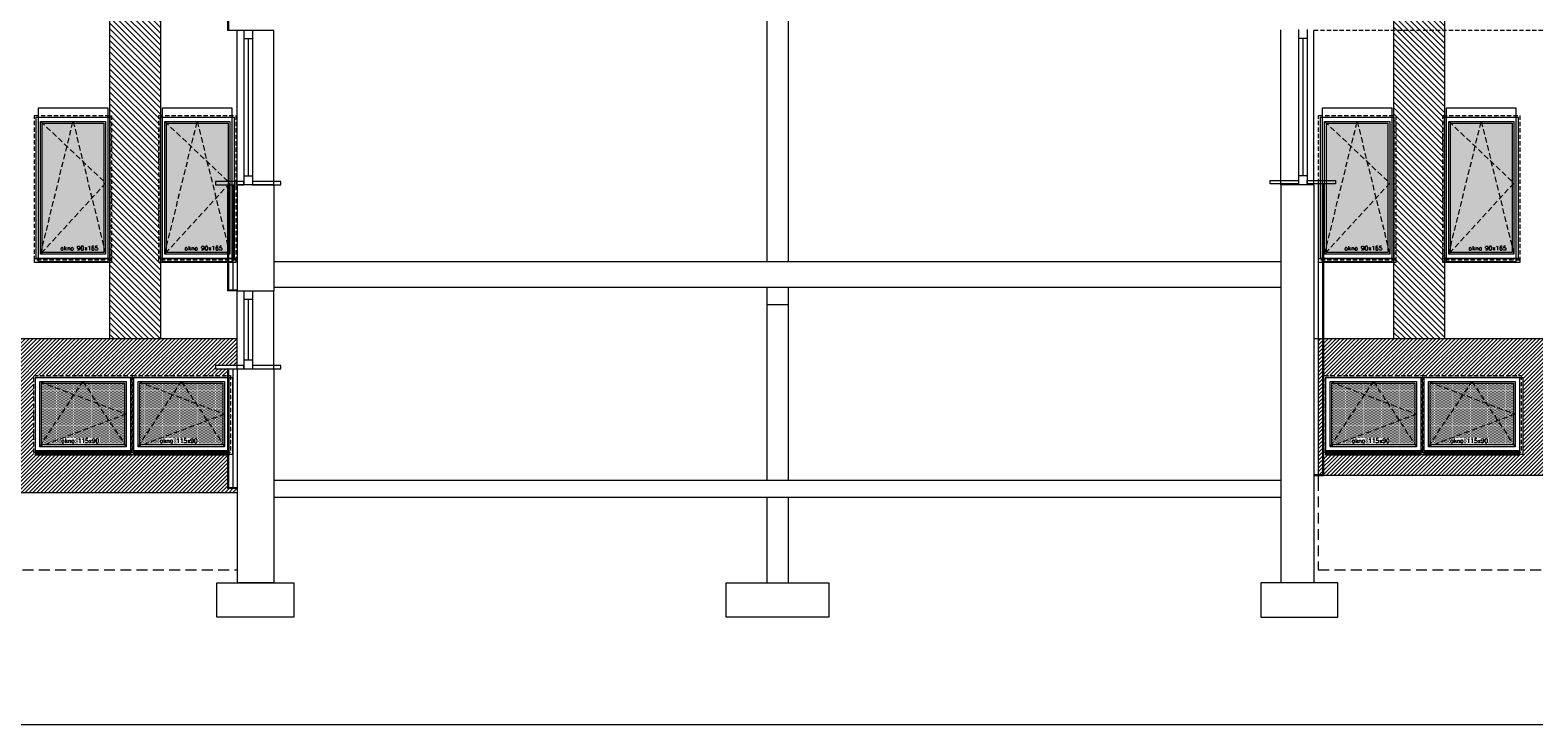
# Model space of a CAD drawing. Header units: millimetres. Extents: x -82287 to 177822, y -399756 to 0.
# Tile 20 of 228: x 56563 to 58319, y -241777 to -240966. Entities that reach past the tile are written whole.
import ezdxf
from ezdxf.enums import TextEntityAlignment as Align

# ---------------------------------------------------------------- set-up
doc = ezdxf.new("R2010")
doc.units = ezdxf.units.MM
doc.header["$MEASUREMENT"] = 0
for name, pattern in [('SUŁOSZOWA - PB 21 03$0$CACHE', [9.525, 6.35, -3.175]), ('SUŁOSZOWA - PB 21 03$0$CARKOVANA', [7.5, 5, -2.5]), ('SUŁOSZOWA - PB 21 03$0$HIDDEN', [9.525, 6.35, -3.175])]:
    doc.linetypes.add(name, pattern=pattern)
doc.layers.add('FL_XREF', color=252, linetype='Continuous')
for name, color, linetype, lineweight in [('SUŁOSZOWA - PB 21 03$0$! opisy okien elewacja', 251, 'Continuous', 0), ('SUŁOSZOWA - PB 21 03$0$!! 0_ Istn-okna', 251, 'Continuous', 0), ('SUŁOSZOWA - PB 21 03$0$!! 0_ Istn-sciany', 251, 'Continuous', 0), ('SUŁOSZOWA - PB 21 03$0$!! 0_ WIDOK ELEWACJA', 251, 'Continuous', 0), ('SUŁOSZOWA - PB 21 03$0$!! 0_Istn-cienka', 251, 'Continuous', 0), ('SUŁOSZOWA - PB 21 03$0$!! 0_Opis_pom', 251, 'Continuous', 0), ('SUŁOSZOWA - PB 21 03$0$!! 1_ tynk zewn  - nowy', 251, 'Continuous', 0), ('SUŁOSZOWA - PB 21 03$0$!! 1_ELEWACJA KOLOR', 251, 'Continuous', 0), ('SUŁOSZOWA - PB 21 03$0$!! 1_Hatch dach', 251, 'Continuous', 0), ('SUŁOSZOWA - PB 21 03$0$!! 1_OPIS POM NOWE', 251, 'Continuous', 0), ('SUŁOSZOWA - PB 21 03$0$!! 1_Wyburzenia', 251, 'SUŁOSZOWA - PB 21 03$0$CARKOVANA', 0), ('SUŁOSZOWA - PB 21 03$0$!! 2_ remont Ocieplenie', 251, 'SUŁOSZOWA - PB 21 03$0$ZIGZAG', 0), ('SUŁOSZOWA - PB 21 03$0$!! 2_ELEWACJA COKÓŁ', 251, 'Continuous', 0), ('SUŁOSZOWA - PB 21 03$0$!! 2_NOWE OKNA WIDOk - remont', 251, 'Continuous', 0), ('SUŁOSZOWA - PB 21 03$0$!! 2_TYNK OBRYS', 251, 'Continuous', 0)]:
    doc.layers.add(name, color=color, linetype=linetype, lineweight=lineweight)
doc.styles.add('SUŁOSZOWA - PB 21 03$0$ARIAL', font='tahoma.ttf')
doc.styles.add('SUŁOSZOWA - PB 21 03$0$TXT', font='simplex.shx')
doc.linetypes.add('SUŁOSZOWA - PB 21 03$0$ZIGZAG', pattern='A,0.00254,-5.08,[131,ltypeshp.shx,S=5.08,R=0,X=-5.08,Y=0],-10.16,[131,ltypeshp.shx,S=5.08,R=180,X=5.08,Y=0],-5.08', length=20.32254)
pattern_1 = [(45, (-4038.4983, -39195.6034), (-2.24506403, 2.24506403), [])]
pattern_2 = [(315, (0, 0), (3.367596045, 3.367596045), [])]

# ---------------------------------------------------------------- blocks, each defined once
blk = doc.blocks.new('SUŁOSZOWA - PB 21 03$0$okno 90x180')
at = {"layer": 'SUŁOSZOWA - PB 21 03$0$!! 1_Hatch dach', "true_color": 0x575757}
h = blk.add_hatch(dxfattribs=at)
h.set_pattern_fill('DOTS', color=251)
h.set_pattern_definition([(0, (-9632.3096, -11392.1331), (0.79375, 1.5875), [0, -1.5875])])
h.paths.add_polyline_path([(9, -20), (81, -20), (81, -171), (9, -171)])
at = {"layer": 'SUŁOSZOWA - PB 21 03$0$!! 0_ Istn-okna', "linetype": 'SUŁOSZOWA - PB 21 03$0$CARKOVANA', "lineweight": 5}
blk.add_lwpolyline([(0, -11), (90, -11), (90, -180), (0, -180)], close=True, dxfattribs=at)
at = {"layer": 'SUŁOSZOWA - PB 21 03$0$!! 0_ Istn-okna'}
for points in [[(2, -13), (88, -13), (88, -178), (2, -178)], [(7, -18), (83, -18), (83, -173), (7, -173)], [(9, -20), (81, -20), (81, -171), (9, -171)], [(0, -178), (90, -178), (90, -183), (0, -183)]]:
    blk.add_lwpolyline(points, close=True, dxfattribs=at)
at = {"layer": 'SUŁOSZOWA - PB 21 03$0$!! 1_Hatch dach', "color": 251, "linetype": 'SUŁOSZOWA - PB 21 03$0$CACHE', "true_color": 0x575757}
for points in [[(7, -173), (45, -18), (83, -173)], [(7, -18), (83, -90), (7, -173)]]:
    blk.add_lwpolyline(points, dxfattribs=at)
at = {"insert": (30.1, -163.6), "char_height": 5, "attachment_point": 1, "style": 'SUŁOSZOWA - PB 21 03$0$TXT'}
blk.add_mtext_dynamic_manual_height_columns('okno 90x165', width=52.63, gutter_width=75, heights=[0], dxfattribs=at)
blk = doc.blocks.new('SUŁOSZOWA - PB 21 03$0$okno 115x115')
at = {"layer": 'SUŁOSZOWA - PB 21 03$0$!! 1_Hatch dach', "true_color": 0x575757}
h = blk.add_hatch(dxfattribs=at)
h.set_pattern_fill('DOTS', color=251, angle=360)
h.set_pattern_definition([(360, (-21873.4686, 1906.5186), (0.79375, 1.5875), [0, -1.5875])])
h.paths.add_polyline_path([(-12257.2, 13266.7), (-12160.2, 13266.7), (-12160.2, 13194.7), (-12257.2, 13194.7)])
h = blk.add_hatch(dxfattribs=at)
h.set_pattern_fill('ANSI31', color=251, scale=0.2, angle=360)
h.set_pattern_definition([(45, (0, 0), (-0.449012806, 0.449012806), [])])
h.paths.add_polyline_path([(-12264.2, 13187.7), (-12153.2, 13187.7), (-12153.2, 13182.7), (-12264.2, 13182.7)])
at = {"layer": 'SUŁOSZOWA - PB 21 03$0$!! 0_ Istn-okna', "linetype": 'SUŁOSZOWA - PB 21 03$0$CARKOVANA', "lineweight": 5}
blk.add_lwpolyline([(-12266.2, 13275.7), (-12151.2, 13275.7), (-12151.2, 13185.7), (-12266.2, 13185.7)], close=True, dxfattribs=at)
at = {"layer": 'SUŁOSZOWA - PB 21 03$0$!! 0_ Istn-okna'}
for points in [[(-12264.2, 13273.7), (-12153.2, 13273.7), (-12153.2, 13187.7), (-12264.2, 13187.7)], [(-12259.2, 13268.7), (-12158.2, 13268.7), (-12158.2, 13192.7), (-12259.2, 13192.7)], [(-12257.2, 13266.7), (-12160.2, 13266.7), (-12160.2, 13194.7), (-12257.2, 13194.7)], [(-12264.2, 13187.7), (-12153.2, 13187.7), (-12153.2, 13182.7), (-12264.2, 13182.7)]]:
    blk.add_lwpolyline(points, close=True, dxfattribs=at)
at = {"layer": 'SUŁOSZOWA - PB 21 03$0$!! 1_Hatch dach', "color": 251, "linetype": 'SUŁOSZOWA - PB 21 03$0$CACHE', "true_color": 0x575757}
for points in [[(-12259.2, 13192.7), (-12208.7, 13268.7), (-12158.2, 13192.7)], [(-12259.2, 13268.7), (-12158.2, 13230.7), (-12259.2, 13192.7)]]:
    blk.add_lwpolyline(points, dxfattribs=at)
at = {"insert": (-12234.1, 13202.1), "char_height": 5, "attachment_point": 1, "style": 'SUŁOSZOWA - PB 21 03$0$TXT'}
blk.add_mtext_dynamic_manual_height_columns('okno 115x90', width=52.63, gutter_width=75, heights=[0], dxfattribs=at)
blk = doc.blocks.new('SUŁOSZOWA - PB 21 03')
at = {"layer": 'SUŁOSZOWA - PB 21 03$0$!! 1_ELEWACJA KOLOR'}
h = blk.add_hatch(dxfattribs=at)
h.set_pattern_fill('ANSI31', color=129, scale=1.5, angle=-90)
h.set_pattern_definition(pattern_2)
h.paths.add_polyline_path([(56593.56903, -240749.35053), (56652.56903, -240749.35053), (56652.56903, -241379.35053), (56593.56903, -241379.35053)])
h = blk.add_hatch(dxfattribs=at)
h.set_pattern_fill('ANSI31', color=129, scale=1.5, angle=-90)
h.set_pattern_definition(pattern_2)
h.paths.add_polyline_path([(58093.56903, -240749.35053), (58152.56903, -240749.35053), (58152.56903, -241379.35053), (58093.56903, -241379.35053)])
at = {"layer": 'SUŁOSZOWA - PB 21 03$0$!! 2_ELEWACJA COKÓŁ'}
h = blk.add_hatch(dxfattribs=at)
h.set_pattern_fill('ANSI31', color=250)
h.set_pattern_definition(pattern_1)
h.paths.add_polyline_path([(56742.06903, -241379.35053), (54963.06903, -241379.35053), (54963.06903, -241559.35053), (56742.06903, -241559.35053), (56742.06903, -241554.35053), (56731.06903, -241554.35053), (56731.06903, -241514.35053), (56504.57562, -241514.35053), (56504.57562, -241422.35053), (56619.57562, -241422.35053), (56731.06903, -241422.35053), (56731.06903, -241414.35053), (56716.92188, -241414.35053), (56716.92188, -241410.43531), (56742.06903, -241410.43531)])
h.paths.add_polyline_path([(55719.57562, -241422.35053), (55836.57562, -241422.35053), (55836.57562, -241514.35053), (55604.57562, -241514.35053), (55604.57562, -241422.35053)], flags=16)
h.paths.add_polyline_path([(55717.57562, -241424.35053), (55717.57562, -241510.35053), (55606.57562, -241510.35053), (55606.57562, -241424.35053)], flags=0)
h.paths.add_polyline_path([(55712.57562, -241429.35053), (55712.57562, -241505.35053), (55611.57562, -241505.35053), (55611.57562, -241429.35053)], flags=0)
h.paths.add_polyline_path([(55662.07562, -241429.35053), (55663.40457, -241431.35053), (55710.57562, -241431.35053), (55710.57562, -241466.59806), (55712.57562, -241467.35053), (55710.57562, -241468.10301), (55710.57562, -241502.34063), (55711.24668, -241503.35053), (55616.89141, -241503.35053), (55611.57562, -241505.35053), (55613.57562, -241502.34063), (55613.57562, -241430.10301), (55616.89141, -241431.35053), (55660.74668, -241431.35053)], flags=0)
h.paths.add_polyline_path([(55721.57562, -241424.35053), (55832.57562, -241424.35053), (55832.57562, -241510.35053), (55721.57562, -241510.35053)], flags=0)
h.paths.add_polyline_path([(55726.57562, -241429.35053), (55827.57562, -241429.35053), (55827.57562, -241505.35053), (55726.57562, -241505.35053)], flags=0)
h.paths.add_polyline_path([(55731.89141, -241431.35053), (55775.74668, -241431.35053), (55777.07562, -241429.35053), (55778.40457, -241431.35053), (55825.57562, -241431.35053), (55825.57562, -241466.59806), (55827.57562, -241467.35053), (55825.57562, -241468.10301), (55825.57562, -241502.34063), (55826.24668, -241503.35053), (55731.89141, -241503.35053), (55726.57562, -241505.35053), (55728.57562, -241502.34063), (55728.57562, -241430.10301)], flags=0)
h.paths.add_polyline_path([(55536.57562, -241514.35053), (55304.57562, -241514.35053), (55304.57562, -241422.35053), (55419.57562, -241422.35053), (55536.57562, -241422.35053)], flags=16)
h.paths.add_polyline_path([(55532.57562, -241424.35053), (55532.57562, -241510.35053), (55421.57562, -241510.35053), (55421.57562, -241424.35053)], flags=0)
h.paths.add_polyline_path([(55527.57562, -241429.35053), (55527.57562, -241505.35053), (55426.57562, -241505.35053), (55426.57562, -241429.35053)], flags=0)
h.paths.add_polyline_path([(55525.57562, -241431.35053), (55525.57562, -241466.59806), (55527.57562, -241467.35053), (55525.57562, -241468.10301), (55525.57562, -241502.34063), (55526.24668, -241503.35053), (55431.89141, -241503.35053), (55426.57562, -241505.35053), (55428.57562, -241502.34063), (55428.57562, -241430.10301), (55431.89141, -241431.35053), (55475.74668, -241431.35053), (55477.07562, -241429.35053), (55478.40457, -241431.35053)], flags=0)
h.paths.add_polyline_path([(55417.57562, -241424.35053), (55417.57562, -241510.35053), (55306.57562, -241510.35053), (55306.57562, -241424.35053)], flags=0)
h.paths.add_polyline_path([(55412.57562, -241429.35053), (55412.57562, -241505.35053), (55311.57562, -241505.35053), (55311.57562, -241429.35053)], flags=0)
h.paths.add_polyline_path([(55904.57562, -241422.35053), (56019.57562, -241422.35053), (56136.57562, -241422.35053), (56136.57562, -241514.35053), (55904.57562, -241514.35053)], flags=16)
h.paths.add_polyline_path([(55410.57562, -241431.35053), (55410.57562, -241466.59806), (55412.57562, -241467.35053), (55410.57562, -241468.10301), (55410.57562, -241502.34063), (55411.24668, -241503.35053), (55316.89141, -241503.35053), (55311.57562, -241505.35053), (55313.57562, -241502.34063), (55313.57562, -241430.10301), (55316.89141, -241431.35053), (55360.74668, -241431.35053), (55362.07562, -241429.35053), (55363.40457, -241431.35053)], flags=0)
h.paths.add_polyline_path([(55906.57562, -241424.35053), (56017.57562, -241424.35053), (56017.57562, -241510.35053), (55906.57562, -241510.35053)], flags=0)
h.paths.add_polyline_path([(55911.57562, -241429.35053), (56012.57562, -241429.35053), (56012.57562, -241505.35053), (55911.57562, -241505.35053)], flags=0)
h.paths.add_polyline_path([(55913.57562, -241430.10301), (55916.89141, -241431.35053), (55960.74668, -241431.35053), (55962.07562, -241429.35053), (55963.40457, -241431.35053), (56010.57562, -241431.35053), (56010.57562, -241466.59806), (56012.57562, -241467.35053), (56010.57562, -241468.10301), (56010.57562, -241502.34063), (56011.24668, -241503.35053), (55916.89141, -241503.35053), (55911.57562, -241505.35053), (55913.57562, -241502.34063)], flags=0)
h.paths.add_polyline_path([(56021.57562, -241424.35053), (56132.57562, -241424.35053), (56132.57562, -241510.35053), (56021.57562, -241510.35053)], flags=0)
h.paths.add_polyline_path([(56026.57562, -241429.35053), (56127.57562, -241429.35053), (56127.57562, -241505.35053), (56026.57562, -241505.35053)], flags=0)
h.paths.add_polyline_path([(56028.57562, -241430.10301), (56031.89141, -241431.35053), (56075.74668, -241431.35053), (56077.07562, -241429.35053), (56078.40457, -241431.35053), (56125.57562, -241431.35053), (56125.57562, -241466.59806), (56127.57562, -241467.35053), (56125.57562, -241468.10301), (56125.57562, -241502.34063), (56126.24668, -241503.35053), (56031.89141, -241503.35053), (56026.57562, -241505.35053), (56028.57562, -241502.34063)], flags=0)
h.paths.add_polyline_path([(55236.57562, -241514.35053), (55004.57562, -241514.35053), (55004.57562, -241422.35053), (55119.57562, -241422.35053), (55236.57562, -241422.35053)], flags=16)
h.paths.add_polyline_path([(55232.57562, -241424.35053), (55232.57562, -241510.35053), (55121.57562, -241510.35053), (55121.57562, -241424.35053)], flags=0)
h.paths.add_polyline_path([(55227.57562, -241429.35053), (55227.57562, -241505.35053), (55126.57562, -241505.35053), (55126.57562, -241429.35053)], flags=0)
h.paths.add_polyline_path([(55225.57562, -241431.35053), (55225.57562, -241466.59806), (55227.57562, -241467.35053), (55225.57562, -241468.10301), (55225.57562, -241502.34063), (55226.24668, -241503.35053), (55131.89141, -241503.35053), (55126.57562, -241505.35053), (55128.57562, -241502.34063), (55128.57562, -241430.10301), (55131.89141, -241431.35053), (55175.74668, -241431.35053), (55177.07562, -241429.35053), (55178.40457, -241431.35053)], flags=0)
h.paths.add_polyline_path([(55117.57562, -241424.35053), (55117.57562, -241510.35053), (55006.57562, -241510.35053), (55006.57562, -241424.35053)], flags=0)
h.paths.add_polyline_path([(55112.57562, -241429.35053), (55112.57562, -241505.35053), (55011.57562, -241505.35053), (55011.57562, -241429.35053)], flags=0)
h.paths.add_polyline_path([(56204.57562, -241422.35053), (56319.57562, -241422.35053), (56436.57562, -241422.35053), (56436.57562, -241514.35053), (56204.57562, -241514.35053)], flags=16)
h.paths.add_polyline_path([(55110.57562, -241431.35053), (55110.57562, -241466.59806), (55112.57562, -241467.35053), (55110.57562, -241468.10301), (55110.57562, -241502.34063), (55111.24668, -241503.35053), (55016.89141, -241503.35053), (55011.57562, -241505.35053), (55013.57562, -241502.34063), (55013.57562, -241430.10301), (55016.89141, -241431.35053), (55060.74668, -241431.35053), (55062.07562, -241429.35053), (55063.40457, -241431.35053)], flags=0)
h.paths.add_polyline_path([(56206.57562, -241424.35053), (56317.57562, -241424.35053), (56317.57562, -241510.35053), (56206.57562, -241510.35053)], flags=0)
h.paths.add_polyline_path([(56211.57562, -241429.35053), (56312.57562, -241429.35053), (56312.57562, -241505.35053), (56211.57562, -241505.35053)], flags=0)
h.paths.add_polyline_path([(56213.57562, -241430.10301), (56216.89141, -241431.35053), (56260.74668, -241431.35053), (56262.07562, -241429.35053), (56263.40457, -241431.35053), (56310.57562, -241431.35053), (56310.57562, -241466.59806), (56312.57562, -241467.35053), (56310.57562, -241468.10301), (56310.57562, -241502.34063), (56311.24668, -241503.35053), (56216.89141, -241503.35053), (56211.57562, -241505.35053), (56213.57562, -241502.34063)], flags=0)
h.paths.add_polyline_path([(56321.57562, -241424.35053), (56432.57562, -241424.35053), (56432.57562, -241510.35053), (56321.57562, -241510.35053)], flags=0)
h.paths.add_polyline_path([(56326.57562, -241429.35053), (56427.57562, -241429.35053), (56427.57562, -241505.35053), (56326.57562, -241505.35053)], flags=0)
h.paths.add_polyline_path([(56328.57562, -241430.10301), (56331.89141, -241431.35053), (56375.74668, -241431.35053), (56377.07562, -241429.35053), (56378.40457, -241431.35053), (56425.57562, -241431.35053), (56425.57562, -241466.59806), (56427.57562, -241467.35053), (56425.57562, -241468.10301), (56425.57562, -241502.34063), (56426.24668, -241503.35053), (56331.89141, -241503.35053), (56326.57562, -241505.35053), (56328.57562, -241502.34063)], flags=0)
h.paths.add_polyline_path([(56350.40337, -241502.1909), (56399.57004, -241502.1909), (56399.57004, -241494.6909), (56350.40337, -241494.6909)], flags=8)
h.paths.add_polyline_path([(56235.40337, -241502.1909), (56284.57004, -241502.1909), (56284.57004, -241494.6909), (56235.40337, -241494.6909)], flags=8)
h.paths.add_polyline_path([(56050.40337, -241502.1909), (56099.57004, -241502.1909), (56099.57004, -241494.6909), (56050.40337, -241494.6909)], flags=8)
h.paths.add_polyline_path([(55935.40337, -241502.1909), (55984.57004, -241502.1909), (55984.57004, -241494.6909), (55935.40337, -241494.6909)], flags=8)
h.paths.add_polyline_path([(55750.40337, -241502.1909), (55799.57004, -241502.1909), (55799.57004, -241494.6909), (55750.40337, -241494.6909)], flags=8)
h.paths.add_polyline_path([(55635.40337, -241502.1909), (55684.57004, -241502.1909), (55684.57004, -241494.6909), (55635.40337, -241494.6909)], flags=8)
h.paths.add_polyline_path([(55450.40337, -241502.1909), (55499.57004, -241502.1909), (55499.57004, -241494.6909), (55450.40337, -241494.6909)], flags=8)
h.paths.add_polyline_path([(55335.40337, -241502.1909), (55384.57004, -241502.1909), (55384.57004, -241494.6909), (55335.40337, -241494.6909)], flags=8)
h.paths.add_polyline_path([(55150.40337, -241502.1909), (55199.57004, -241502.1909), (55199.57004, -241494.6909), (55150.40337, -241494.6909)], flags=8)
h.paths.add_polyline_path([(55035.40337, -241502.1909), (55084.57004, -241502.1909), (55084.57004, -241494.6909), (55035.40337, -241494.6909)], flags=8)
h = blk.add_hatch(dxfattribs=at)
h.set_pattern_fill('ANSI31', color=250)
h.set_pattern_definition(pattern_1)
h.paths.add_polyline_path([(59805.06903, -241379.35053), (58005.06903, -241379.35053), (58005.06903, -241538.93262), (59805.06903, -241538.93262)])
h.paths.add_polyline_path([(59212.06903, -241422.35053), (59327.06903, -241422.35053), (59444.06903, -241422.35053), (59444.06903, -241514.35053), (59212.06903, -241514.35053)], flags=16)
h.paths.add_polyline_path([(59214.06903, -241424.35053), (59325.06903, -241424.35053), (59325.06903, -241510.35053), (59214.06903, -241510.35053)], flags=0)
h.paths.add_polyline_path([(59219.06903, -241429.35053), (59320.06903, -241429.35053), (59320.06903, -241505.35053), (59219.06903, -241505.35053)], flags=0)
h.paths.add_polyline_path([(59224.38482, -241431.35053), (59268.24008, -241431.35053), (59269.56903, -241429.35053), (59270.89798, -241431.35053), (59318.06903, -241431.35053), (59318.06903, -241466.59806), (59320.06903, -241467.35053), (59318.06903, -241468.10301), (59318.06903, -241502.34063), (59318.74008, -241503.35053), (59224.38482, -241503.35053), (59219.06903, -241505.35053), (59221.06903, -241502.34063), (59221.06903, -241430.10301)], flags=0)
h.paths.add_polyline_path([(59144.06903, -241514.35053), (58912.06903, -241514.35053), (58912.06903, -241422.35053), (59027.06903, -241422.35053), (59144.06903, -241422.35053)], flags=16)
h.paths.add_polyline_path([(59140.06903, -241424.35053), (59140.06903, -241510.35053), (59029.06903, -241510.35053), (59029.06903, -241424.35053)], flags=0)
h.paths.add_polyline_path([(59135.06903, -241429.35053), (59135.06903, -241505.35053), (59034.06903, -241505.35053), (59034.06903, -241429.35053)], flags=0)
h.paths.add_polyline_path([(59133.06903, -241431.35053), (59133.06903, -241466.59806), (59135.06903, -241467.35053), (59133.06903, -241468.10301), (59133.06903, -241502.34063), (59133.74008, -241503.35053), (59039.38482, -241503.35053), (59034.06903, -241505.35053), (59036.06903, -241502.34063), (59036.06903, -241430.10301), (59039.38482, -241431.35053), (59083.24008, -241431.35053), (59084.56903, -241429.35053), (59085.89798, -241431.35053)], flags=0)
h.paths.add_polyline_path([(59329.06903, -241424.35053), (59440.06903, -241424.35053), (59440.06903, -241510.35053), (59329.06903, -241510.35053)], flags=0)
h.paths.add_polyline_path([(59334.06903, -241429.35053), (59435.06903, -241429.35053), (59435.06903, -241505.35053), (59334.06903, -241505.35053)], flags=0)
h.paths.add_polyline_path([(59339.38482, -241431.35053), (59383.24008, -241431.35053), (59384.56903, -241429.35053), (59385.89798, -241431.35053), (59433.06903, -241431.35053), (59433.06903, -241466.59806), (59435.06903, -241467.35053), (59433.06903, -241468.10301), (59433.06903, -241502.34063), (59433.74008, -241503.35053), (59339.38482, -241503.35053), (59334.06903, -241505.35053), (59336.06903, -241502.34063), (59336.06903, -241430.10301)], flags=0)
h.paths.add_polyline_path([(59025.06903, -241424.35053), (59025.06903, -241510.35053), (58914.06903, -241510.35053), (58914.06903, -241424.35053)], flags=0)
h.paths.add_polyline_path([(59020.06903, -241429.35053), (59020.06903, -241505.35053), (58919.06903, -241505.35053), (58919.06903, -241429.35053)], flags=0)
h.paths.add_polyline_path([(59018.06903, -241431.35053), (59018.06903, -241466.59806), (59020.06903, -241467.35053), (59018.06903, -241468.10301), (59018.06903, -241502.34063), (59018.74008, -241503.35053), (58924.38482, -241503.35053), (58919.06903, -241505.35053), (58921.06903, -241502.34063), (58921.06903, -241430.10301), (58924.38482, -241431.35053), (58968.24008, -241431.35053), (58969.56903, -241429.35053), (58970.89798, -241431.35053)], flags=0)
h.paths.add_polyline_path([(59512.06903, -241422.35053), (59627.06903, -241422.35053), (59744.06903, -241422.35053), (59744.06903, -241514.35053), (59512.06903, -241514.35053)], flags=16)
h.paths.add_polyline_path([(59514.06903, -241424.35053), (59625.06903, -241424.35053), (59625.06903, -241510.35053), (59514.06903, -241510.35053)], flags=0)
h.paths.add_polyline_path([(59519.06903, -241429.35053), (59620.06903, -241429.35053), (59620.06903, -241505.35053), (59519.06903, -241505.35053)], flags=0)
h.paths.add_polyline_path([(59521.06903, -241430.10301), (59524.38482, -241431.35053), (59568.24008, -241431.35053), (59569.56903, -241429.35053), (59570.89798, -241431.35053), (59618.06903, -241431.35053), (59618.06903, -241466.59806), (59620.06903, -241467.35053), (59618.06903, -241468.10301), (59618.06903, -241502.34063), (59618.74008, -241503.35053), (59524.38482, -241503.35053), (59519.06903, -241505.35053), (59521.06903, -241502.34063)], flags=0)
h.paths.add_polyline_path([(58844.06903, -241514.35053), (58612.06903, -241514.35053), (58612.06903, -241422.35053), (58727.06903, -241422.35053), (58844.06903, -241422.35053)], flags=16)
h.paths.add_polyline_path([(58840.06903, -241424.35053), (58840.06903, -241510.35053), (58729.06903, -241510.35053), (58729.06903, -241424.35053)], flags=0)
h.paths.add_polyline_path([(58835.06903, -241429.35053), (58835.06903, -241505.35053), (58734.06903, -241505.35053), (58734.06903, -241429.35053)], flags=0)
h.paths.add_polyline_path([(58833.06903, -241431.35053), (58833.06903, -241466.59806), (58835.06903, -241467.35053), (58833.06903, -241468.10301), (58833.06903, -241502.34063), (58833.74008, -241503.35053), (58739.38482, -241503.35053), (58734.06903, -241505.35053), (58736.06903, -241502.34063), (58736.06903, -241430.10301), (58739.38482, -241431.35053), (58783.24008, -241431.35053), (58784.56903, -241429.35053), (58785.89798, -241431.35053)], flags=0)
h.paths.add_polyline_path([(59629.06903, -241424.35053), (59740.06903, -241424.35053), (59740.06903, -241510.35053), (59629.06903, -241510.35053)], flags=0)
h.paths.add_polyline_path([(59634.06903, -241429.35053), (59735.06903, -241429.35053), (59735.06903, -241505.35053), (59634.06903, -241505.35053)], flags=0)
h.paths.add_polyline_path([(59636.06903, -241430.10301), (59639.38482, -241431.35053), (59683.24008, -241431.35053), (59684.56903, -241429.35053), (59685.89798, -241431.35053), (59733.06903, -241431.35053), (59733.06903, -241466.59806), (59735.06903, -241467.35053), (59733.06903, -241468.10301), (59733.06903, -241502.34063), (59733.74008, -241503.35053), (59639.38482, -241503.35053), (59634.06903, -241505.35053), (59636.06903, -241502.34063)], flags=0)
h.paths.add_polyline_path([(58725.06903, -241424.35053), (58725.06903, -241510.35053), (58614.06903, -241510.35053), (58614.06903, -241424.35053)], flags=0)
h.paths.add_polyline_path([(58720.06903, -241429.35053), (58720.06903, -241505.35053), (58619.06903, -241505.35053), (58619.06903, -241429.35053)], flags=0)
h.paths.add_polyline_path([(58718.06903, -241431.35053), (58718.06903, -241466.59806), (58720.06903, -241467.35053), (58718.06903, -241468.10301), (58718.06903, -241502.34063), (58718.74008, -241503.35053), (58624.38482, -241503.35053), (58619.06903, -241505.35053), (58621.06903, -241502.34063), (58621.06903, -241430.10301), (58624.38482, -241431.35053), (58668.24008, -241431.35053), (58669.56903, -241429.35053), (58670.89798, -241431.35053)], flags=0)
h.paths.add_polyline_path([(58544.06903, -241514.35053), (58312.06903, -241514.35053), (58312.06903, -241422.35053), (58427.06903, -241422.35053), (58544.06903, -241422.35053)], flags=16)
h.paths.add_polyline_path([(58540.06903, -241424.35053), (58540.06903, -241510.35053), (58429.06903, -241510.35053), (58429.06903, -241424.35053)], flags=0)
h.paths.add_polyline_path([(58535.06903, -241429.35053), (58535.06903, -241505.35053), (58434.06903, -241505.35053), (58434.06903, -241429.35053)], flags=0)
h.paths.add_polyline_path([(58533.06903, -241431.35053), (58533.06903, -241466.59806), (58535.06903, -241467.35053), (58533.06903, -241468.10301), (58533.06903, -241502.34063), (58533.74008, -241503.35053), (58439.38482, -241503.35053), (58434.06903, -241505.35053), (58436.06903, -241502.34063), (58436.06903, -241430.10301), (58439.38482, -241431.35053), (58483.24008, -241431.35053), (58484.56903, -241429.35053), (58485.89798, -241431.35053)], flags=0)
h.paths.add_polyline_path([(58425.06903, -241424.35053), (58425.06903, -241510.35053), (58314.06903, -241510.35053), (58314.06903, -241424.35053)], flags=0)
h.paths.add_polyline_path([(58420.06903, -241429.35053), (58420.06903, -241505.35053), (58319.06903, -241505.35053), (58319.06903, -241429.35053)], flags=0)
h.paths.add_polyline_path([(58420.06903, -241467.35053), (58418.06903, -241468.10301), (58418.06903, -241502.34063), (58418.74008, -241503.35053), (58324.38482, -241503.35053), (58319.06903, -241505.35053), (58321.06903, -241502.34063), (58321.06903, -241430.10301), (58324.38482, -241431.35053), (58368.24008, -241431.35053), (58369.56903, -241429.35053), (58370.89798, -241431.35053), (58418.06903, -241431.35053), (58418.06903, -241466.59806)], flags=0)
h.paths.add_polyline_path([(58244.06903, -241514.35053), (58012.06903, -241514.35053), (58012.06903, -241422.35053), (58127.06903, -241422.35053), (58244.06903, -241422.35053)], flags=16)
h.paths.add_polyline_path([(58240.06903, -241424.35053), (58240.06903, -241510.35053), (58129.06903, -241510.35053), (58129.06903, -241424.35053)], flags=0)
h.paths.add_polyline_path([(58235.06903, -241429.35053), (58235.06903, -241505.35053), (58134.06903, -241505.35053), (58134.06903, -241429.35053)], flags=0)
h.paths.add_polyline_path([(58235.06903, -241467.35053), (58233.06903, -241468.10301), (58233.06903, -241502.34063), (58233.74008, -241503.35053), (58139.38482, -241503.35053), (58134.06903, -241505.35053), (58136.06903, -241502.34063), (58136.06903, -241430.10301), (58139.38482, -241431.35053), (58183.24008, -241431.35053), (58184.56903, -241429.35053), (58185.89798, -241431.35053), (58233.06903, -241431.35053), (58233.06903, -241466.59806)], flags=0)
h.paths.add_polyline_path([(58125.06903, -241424.35053), (58125.06903, -241510.35053), (58014.06903, -241510.35053), (58014.06903, -241424.35053)], flags=0)
h.paths.add_polyline_path([(58120.06903, -241429.35053), (58120.06903, -241505.35053), (58019.06903, -241505.35053), (58019.06903, -241429.35053)], flags=0)
h.paths.add_polyline_path([(58120.06903, -241467.35053), (58118.06903, -241468.10301), (58118.06903, -241502.34063), (58118.74008, -241503.35053), (58024.38482, -241503.35053), (58019.06903, -241505.35053), (58021.06903, -241502.34063), (58021.06903, -241430.10301), (58024.38482, -241431.35053), (58068.24008, -241431.35053), (58069.56903, -241429.35053), (58070.89798, -241431.35053), (58118.06903, -241431.35053), (58118.06903, -241466.59806)], flags=0)
h.paths.add_polyline_path([(59657.89678, -241502.1909), (59707.06345, -241502.1909), (59707.06345, -241494.6909), (59657.89678, -241494.6909)], flags=8)
h.paths.add_polyline_path([(59542.89678, -241502.1909), (59592.06345, -241502.1909), (59592.06345, -241494.6909), (59542.89678, -241494.6909)], flags=8)
h.paths.add_polyline_path([(59357.89678, -241502.1909), (59407.06345, -241502.1909), (59407.06345, -241494.6909), (59357.89678, -241494.6909)], flags=8)
h.paths.add_polyline_path([(59242.89678, -241502.1909), (59292.06345, -241502.1909), (59292.06345, -241494.6909), (59242.89678, -241494.6909)], flags=8)
h.paths.add_polyline_path([(59057.89678, -241502.1909), (59107.06345, -241502.1909), (59107.06345, -241494.6909), (59057.89678, -241494.6909)], flags=8)
h.paths.add_polyline_path([(58942.89678, -241502.1909), (58992.06345, -241502.1909), (58992.06345, -241494.6909), (58942.89678, -241494.6909)], flags=8)
h.paths.add_polyline_path([(58757.89678, -241502.1909), (58807.06345, -241502.1909), (58807.06345, -241494.6909), (58757.89678, -241494.6909)], flags=8)
h.paths.add_polyline_path([(58642.89678, -241502.1909), (58692.06345, -241502.1909), (58692.06345, -241494.6909), (58642.89678, -241494.6909)], flags=8)
h.paths.add_polyline_path([(58457.89678, -241502.1909), (58507.06345, -241502.1909), (58507.06345, -241494.6909), (58457.89678, -241494.6909)], flags=8)
h.paths.add_polyline_path([(58342.89678, -241502.1909), (58392.06345, -241502.1909), (58392.06345, -241494.6909), (58342.89678, -241494.6909)], flags=8)
h.paths.add_polyline_path([(58157.89678, -241502.1909), (58207.06345, -241502.1909), (58207.06345, -241494.6909), (58157.89678, -241494.6909)], flags=8)
h.paths.add_polyline_path([(58042.89678, -241502.1909), (58092.06345, -241502.1909), (58092.06345, -241494.6909), (58042.89678, -241494.6909)], flags=8)
at = {"layer": 'SUŁOSZOWA - PB 21 03$0$! opisy okien elewacja'}
blk.add_lwpolyline([(53420.42771, -239752.90582), (60543.65378, -239752.90582), (60543.65378, -241830.32956), (53420.42771, -241830.32956)], close=True, dxfattribs=at)
at = {"layer": 'SUŁOSZOWA - PB 21 03$0$!! 0_ Istn-okna'}
for points in [[(56750.06903, -241018.97333), (56750.06903, -241199.35053)], [(56760.06903, -241018.97333), (56760.06903, -241199.35053)], [(57982.06903, -241017.97333), (57982.06903, -241198.35053)], [(57992.06903, -241017.97333), (57992.06903, -241198.35053)], [(56760.06903, -241028.97333), (56750.06903, -241028.97333)], [(56755.06903, -241028.97333), (56755.06903, -241189.35053)], [(57982.06903, -241027.97333), (57992.06903, -241027.97333)], [(57987.06903, -241027.97333), (57987.06903, -241188.35053)], [(56760.06903, -241189.35053), (56750.06903, -241189.35053)], [(57982.06903, -241188.35053), (57992.06903, -241188.35053)], [(56750.06903, -241323.35053), (56750.06903, -241414.35053)], [(56760.06903, -241323.35053), (56760.06903, -241414.35053)], [(56760.06903, -241333.35053), (56750.06903, -241333.35053)], [(56755.06903, -241333.35053), (56755.06903, -241404.35053)], [(56760.06903, -241404.35053), (56750.06903, -241404.35053)]]:
    blk.add_lwpolyline(points, dxfattribs=at)
for points in [[(56716.92188, -241199.35053), (56750.06903, -241199.35053), (56750.06903, -241195.43531), (56716.92188, -241195.43531)], [(56760.06903, -241199.35053), (56793.21618, -241199.35053), (56793.21618, -241195.43531), (56760.06903, -241195.43531)], [(57982.06903, -241198.35053), (57948.92188, -241198.35053), (57948.92188, -241194.43531), (57982.06903, -241194.43531)], [(58025.21618, -241198.35053), (57992.06903, -241198.35053), (57992.06903, -241194.43531), (58025.21618, -241194.43531)], [(56716.92188, -241414.35053), (56750.06903, -241414.35053), (56750.06903, -241410.43531), (56716.92188, -241410.43531)], [(56760.06903, -241414.35053), (56793.21618, -241414.35053), (56793.21618, -241410.43531), (56760.06903, -241410.43531)]]:
    blk.add_lwpolyline(points, close=True, dxfattribs=at)
at = {"layer": 'SUŁOSZOWA - PB 21 03$0$!! 0_ Istn-sciany'}
for points in [[(57361.06903, -240959.35053), (57361.06903, -241289.35053)], [(57386.06903, -240959.35053), (57386.06903, -241289.35053)], [(56785.06903, -241018.97333), (56742.06903, -241018.97333)], [(56742.06903, -241199.35053), (56742.06903, -241323.35053)], [(56785.06903, -241199.35053), (56742.06903, -241199.35053)], [(56785.06903, -241199.35053), (56742.06903, -241199.35053)], [(56785.06903, -241199.35053), (56785.06903, -241323.35053)], [(57961.56903, -241199.35053), (57961.56903, -241664.35053)], [(58000.06903, -241199.35053), (57961.56903, -241199.35053)], [(58000.06903, -241199.35053), (58000.06903, -241664.35053)], [(57961.56903, -241289.35053), (56786.06903, -241289.35053)], [(56742.06903, -241323.35053), (56785.06903, -241323.35053)], [(57961.56903, -241319.35053), (56786.06903, -241319.35053)], [(57361.06903, -241319.35053), (57361.06903, -241339.35053)], [(57386.06903, -241319.35053), (57386.06903, -241339.35053)], [(57361.06903, -241339.35053), (57386.06903, -241339.35053)], [(56742.06903, -241414.35053), (56785.06903, -241414.35053)], [(56742.06903, -241414.35053), (56742.06903, -241664.35053)], [(56742.06903, -241414.35053), (56785.06903, -241414.35053)], [(56785.06903, -241414.35053), (56785.06903, -241664.35053)], [(56785.06903, -241544.35053), (57961.56903, -241544.35053)], [(59954.93486, -241538.93262), (58000.06903, -241538.93262)], [(56742.06903, -241559.35053), (53667.06903, -241559.35053)], [(56785.06903, -241564.35053), (57961.56903, -241564.35053)], [(57361.06903, -241564.35053), (57361.06903, -241664.35053)], [(57386.06903, -241564.35053), (57386.06903, -241664.35053)], [(56785.06903, -241664.35053), (56742.06903, -241664.35053)], [(57361.06903, -241664.35053), (57386.06903, -241664.35053)]]:
    blk.add_lwpolyline(points, dxfattribs=at)
for points in [[(56718.56903, -241664.35053), (56808.56903, -241664.35053), (56808.56903, -241704.35053), (56718.56903, -241704.35053)], [(57313.56903, -241664.35053), (57433.56903, -241664.35053), (57433.56903, -241704.35053), (57313.56903, -241704.35053)], [(58028.06903, -241664.35053), (57938.06903, -241664.35053), (57938.06903, -241704.35053), (58028.06903, -241704.35053)]]:
    blk.add_lwpolyline(points, close=True, dxfattribs=at)
at = {"layer": 'SUŁOSZOWA - PB 21 03$0$!! 0_ WIDOK ELEWACJA'}
for points in [[(56742.06903, -241199.35053), (56742.06903, -241018.97333)], [(56785.06903, -241199.35053), (56785.06903, -241018.97333)], [(57961.56903, -241199.35053), (57961.56903, -241018.35053)], [(58000.06903, -241199.35053), (58000.06903, -241019.35053)], [(56742.06903, -241414.35053), (56742.06903, -241323.35053)], [(56785.06903, -241414.35053), (56785.06903, -241323.35053)], [(57361.06903, -241339.35053), (57361.06903, -241544.35053)], [(57386.06903, -241339.35053), (57386.06903, -241544.35053)], [(56742.06903, -241379.35053), (53667.06903, -241379.35053)], [(59810.06903, -241379.35053), (58000.06903, -241379.35053)], [(58005.06903, -241379.35053), (58005.06903, -241544.35053)]]:
    blk.add_lwpolyline(points, dxfattribs=at)
for points in [[(56510.06903, -241109.35053), (56591.06903, -241109.35053), (56591.06903, -241289.35053), (56510.06903, -241289.35053)], [(56655.06903, -241109.35053), (56736.06903, -241109.35053), (56736.06903, -241289.35053), (56655.06903, -241289.35053)], [(58010.06903, -241109.35053), (58091.06903, -241109.35053), (58091.06903, -241289.35053), (58010.06903, -241289.35053)], [(58155.06903, -241109.35053), (58236.06903, -241109.35053), (58236.06903, -241289.35053), (58155.06903, -241289.35053)], [(56736.57562, -241424.35053), (56736.57562, -241514.35053), (56506.57562, -241514.35053), (56506.57562, -241424.35053)], [(58244.06903, -241424.35053), (58244.06903, -241514.35053), (58014.06903, -241514.35053), (58014.06903, -241424.35053)]]:
    blk.add_lwpolyline(points, close=True, dxfattribs=at)
at = {"layer": 'SUŁOSZOWA - PB 21 03$0$!! 0_Istn-cienka', "linetype": 'SUŁOSZOWA - PB 21 03$0$HIDDEN', "ltscale": 2}
for points in [[(58005.06903, -241544.35053), (58005.06903, -241649.35053)], [(56742.06903, -241554.35053), (56742.06903, -241649.35053)], [(53672.06903, -241649.35053), (56742.06903, -241649.35053)], [(58005.06903, -241649.35053), (59805.06903, -241649.35053)]]:
    blk.add_lwpolyline(points, dxfattribs=at)
at = {"layer": 'SUŁOSZOWA - PB 21 03$0$!! 1_ tynk zewn  - nowy'}
for points in [[(56731.06903, -240943.69843), (56731.06903, -241019.35053)], [(56732.06903, -240943.69843), (56732.06903, -241019.35053)], [(56742.06903, -241019.35053), (56731.06903, -241019.35053)], [(56731.06903, -241199.35053), (56731.06903, -241323.35053)], [(56732.06903, -241199.35053), (56732.06903, -241323.35053)], [(58010.06903, -241198.35053), (58010.06903, -241538.93262)], [(58011.06903, -241198.35053), (58011.06903, -241538.93262)], [(56742.06903, -241322.35053), (56731.06903, -241322.35053)], [(56742.06903, -241322.35053), (56731.06903, -241322.35053)], [(56742.06903, -241323.35053), (56731.06903, -241323.35053)], [(56742.06903, -241323.35053), (56731.06903, -241323.35053)], [(56731.06903, -241414.35053), (56731.06903, -241554.35053)], [(56732.06903, -241414.35053), (56732.06903, -241554.35053)], [(58000.06903, -241537.93262), (58011.06903, -241537.93262)], [(58000.06903, -241537.93262), (58011.06903, -241537.93262)], [(58000.06903, -241538.93262), (58011.06903, -241538.93262)], [(58000.06903, -241538.93262), (58011.06903, -241538.93262)], [(56742.06903, -241553.35053), (56731.06903, -241553.35053)], [(56742.06903, -241554.35053), (56731.06903, -241554.35053)]]:
    blk.add_lwpolyline(points, dxfattribs=at)
at = {"layer": 'SUŁOSZOWA - PB 21 03$0$!! 1_Wyburzenia'}
blk.add_lwpolyline([(59805.06903, -241019.35053), (58000.06903, -241019.35053)], dxfattribs=at)
at = {"layer": 'SUŁOSZOWA - PB 21 03$0$!! 2_ remont Ocieplenie', "linetype": 'SUŁOSZOWA - PB 21 03$0$ZIGZAG', "ltscale": 0.75}
for points in [[(56737.06903, -241199.35053), (56737.06903, -241322.35053)], [(58005.06903, -241198.35053), (58005.06903, -241537.93262)], [(56737.06903, -241414.35053), (56737.06903, -241553.35053)]]:
    blk.add_lwpolyline(points, dxfattribs=at)
at = {"layer": 'SUŁOSZOWA - PB 21 03$0$!! 2_TYNK OBRYS'}
for points in [[(56593.56903, -240749.35053), (56652.56903, -240749.35053), (56652.56903, -241379.35053), (56593.56903, -241379.35053)], [(58093.56903, -240749.35053), (58152.56903, -240749.35053), (58152.56903, -241379.35053), (58093.56903, -241379.35053)]]:
    blk.add_lwpolyline(points, close=True, dxfattribs=at)
at = {"layer": 'SUŁOSZOWA - PB 21 03$0$!! 2_NOWE OKNA WIDOk - remont'}
for name, p in [('SUŁOSZOWA - PB 21 03$0$okno 90x180', (56505.56903, -241107.35053)), ('SUŁOSZOWA - PB 21 03$0$okno 90x180', (56650.56903, -241107.35053)), ('SUŁOSZOWA - PB 21 03$0$okno 90x180', (58005.56903, -241107.35053)), ('SUŁOSZOWA - PB 21 03$0$okno 90x180', (58150.56903, -241107.35053)), ('SUŁOSZOWA - PB 21 03$0$okno 115x115', (68770.73463, -254698.00231)), ('SUŁOSZOWA - PB 21 03$0$okno 115x115', (68885.73463, -254698.00231)), ('SUŁOSZOWA - PB 21 03$0$okno 115x115', (70278.22804, -254698.00231)), ('SUŁOSZOWA - PB 21 03$0$okno 115x115', (70393.22804, -254698.00231))]:
    blk.add_blockref(name, p, dxfattribs=at)
at = {"layer": 'SUŁOSZOWA - PB 21 03$0$!! 0_Opis_pom', "ltscale": 0.7, "style": 'SUŁOSZOWA - PB 21 03$0$ARIAL'}
for tag, p in [('B0,19', (52679.2094, -194257.55204)), ('B2,14', (73874.0461, -194402.0887)), ('B2,12', (73342.49259, -194413.89249)), ('B1,21', (60405.50261, -194427.18207)), ('B2,11', (73069.01144, -194438.89383)), ('B2,16', (75195.07765, -194441.83446)), ('A1,16', (59129.54925, -194448.08429)), ('B1/17', (59524.53699, -194450.37428)), ('B1,19', (59914.81903, -194448.15658)), ('1,22', (60947.33929, -194456.1144)), ('1,23', (61575.22173, -194450.37428)), ('B0,15', (51514.15008, -194461.8073)), ('A1,1', (58808.06672, -194460.94161)), ('B1,18', (59715.51745, -194473.87108)), ('B2,17', (75506.7465, -194471.3759)), ('B2,19.1', (76701.67035, -194466.03695)), ('B3,7', (87459.81312, -194465.07097)), ('B3,3', (88235.73906, -194465.79732)), ('B0,18', (52071.43815, -194478.40179)), ('B1,20', (60198.53687, -194490.17374)), ('B2,10', (72728.63362, -194489.37283)), ('B2,15', (74566.38885, -194487.81114)), ('B3,6', (86826.65132, -194483.15512)), ('B3,8', (90006.66539, -194478.47972)), ('A0,6', (49094.40602, -194505.72387)), ('A2,5', (72452.45009, -194505.90583)), ('B2,13', (73649.91716, -194500.01242)), ('A0,4', (49692.81919, -194517.93289)), ('A0,3', (49906.53818, -194524.03766)), ('B0,20', (53125.45224, -194527.8835)), ('B0,22', (54187.56644, -194519.04308)), ('A1,6', (58565.96262, -194514.50753)), ('B1,1', (61908.24378, -194515.48656)), ('A0,5', (49399.71914, -194533.19455)), ('B0,21', (53847.26622, -194535.08002)), ('B1,3', (62229.35503, -194604.49851)), ('B2,18', (75922.43604, -194612.23635)), ('B2,19', (77152.69039, -194617.53776)), ('A3,4', (85509.27934, -194642.47136)), ('B0,24B', (54824.42896, -194684.26784)), ('B0,16', (51457.40872, -194704.43091)), ('B1,4', (63476.45184, -194691.11207)), ('B0,13', (50367.63944, -194706.5583)), ('B0,17', (51897.58569, -194706.77195)), ('A2,4', (71695.75649, -194707.44268)), ('A1,5', (58149.22649, -194724.80163)), ('A2.1', (72371.45884, -194731.56251)), ('B0,23', (54542.05776, -194742.93939)), ('A1,2', (58744.42262, -194746.622)), ('B1,2D', (60756.29674, -194750.92727)), ('B0,14', (50962.60809, -194789.06568)), ('A1,15', (59129.54925, -194780.73348)), ('B1,4', (63483.03852, -194791.04365)), ('A3.1', (86079.08704, -194786.62422)), ('A0,2', (49295.91259, -194810.95246)), ('B0,7', (52851.95551, -194845.56115)), ('B1,2B', (62374.83512, -194841.86715)), ('B2.7', (74548.27897, -194836.12781)), ('B3,2', (89035.72921, -194837.99287)), ('B1,2A', (61803.35407, -194869.27513)), ('B0,8', (51561.38742, -194890.27848)), ('A3.2', (86016.50296, -195004.88875)), ('A1,3', (58810.05243, -195008.83917)), ('A0,1', (49914.27925, -195025.82804)), ('A0,10', (49695.87246, -195042.9259)), ('B0,17', (51225.06492, -195049.74007)), ('B0,6', (52110.41055, -195069.39267)), ('B1,8', (61403.63433, -195071.25189)), ('A2.2', (72371.45884, -195070.78713)), ('B2.2', (74976.1855, -195068.47988)), ('A0,7', (49042.50308, -195082.6056)), ('B3,11', (88623.94853, -195099.23575)), ('B3,4', (87612.56208, -195132.78192)), ('B3,5', (86839.47632, -195174.05241)), ('B0,12', (50313.60595, -195207.52936)), ('B0,11', (50726.178, -195219.06638)), ('B1,6', (63686.26823, -195231.3997)), ('B3,10', (89778.42161, -195220.68871)), ('B0,24A', (54359.17011, -195245.97867)), ('B0,10', (51476.34179, -195259.44699)), ('A1,4', (58093.66276, -195250.96213)), ('B3,9', (90479.74099, -195260.18621)), ('A0,11', (49643.96951, -195271.84772)), ('B1,14', (59332.54805, -195280.73534)), ('A0,8', (49042.50308, -195293.21363)), ('B0,9', (51798.4912, -195291.17482)), ('B2,21', (75970.16114, -195290.81005)), ('B0,3', (52068.59538, -195319.60465)), ('B1,13', (60186.62513, -195314.46953)), ('B1,10', (60892.94126, -195319.45825)), ('B1,5', (63419.22943, -195317.21026)), ('A2.3', (71832.37045, -195318.78232)), ('B2,9', (73175.51251, -195317.21162)), ('B2,4', (74493.5947, -195318.7733)), ('B2,3', (74674.2815, -195319.28036)), ('A3,3', (85569.83931, -195318.78232)), ('B2,8', (73894.209, -195338.18956)), ('B3,1', (88723.65615, -195329.98594)), ('B1,9', (61058.12383, -195344.48743)), ('B2.1', (75304.74121, -195348.36327)), ('B2,20', (77211.021, -195343.82367)), ('B0,2', (52227.2348, -195357.98297)), ('B1,2C', (61827.40698, -195369.02625)), ('B1,7', (62134.52151, -195372.05069)), ('B0,1', (53061.17304, -195403.85659)), ('A0,9', (49001.50444, -195413.15723)), ('A0,12', (49689.76592, -195485.50737)), ('B0,4', (52224.78303, -195500.96352)), ('B1,11', (61050.00078, -195512.89565)), ('B2,5', (74686.48999, -195507.24036)), ('B1,12', (60864.00751, -195544.00738)), ('B2,6', (74499.29165, -195549.55175)), ('B0,5', (52066.14362, -195556.83806)), ('C2,2', (74812.78942, -195865.8959)), ('C1,3', (61091.58871, -195973.27844)), ('C0,2A', (52278.30875, -196050.48297)), ('C0,1', (52808.36775, -196132.34208)), ('C1,2', (61690.27405, -196439.72387)), ('C1,1', (62060.59754, -196465.28533)), ('C3,1', (88979.71614, -196545.67785)), ('C0,2B', (53028.88223, -196668.8019)), ('C1,4', (61008.68123, -196686.32122)), ('C2,1', (75334.65984, -196786.2197)), ('C2,3', (74834.65119, -196933.26657)), ('C1,5', (61062.7252, -196991.42453)), ('C1,10', (62127.38542, -196998.81344)), ('C1,9', (62147.33751, -197289.53424)), ('C1,6', (61131.41824, -197329.69535)), ('C0,3', (52181.98562, -197341.92176)), ('D1,1', (73931.12245, -197584.03121)), ('C0,4', (52345.96562, -197596.60561)), ('D0,18', (60296.49264, -197617.95269)), ('C2,4', (75243.70451, -197663.89)), ('D0,7', (59141.53804, -197722.84718)), ('D0,17', (60701.16801, -197741.44864)), ('C1,7', (61222.2575, -197737.18052)), ('D1,4', (73157.19908, -197744.29721)), ('D0,3', (59562.25866, -197751.14316)), ('D1,6', (72757.78643, -197751.22612)), ('D0,6', (58741.71849, -197802.61699)), ('D0,10', (58357.73602, -197820.93991)), ('D,09', (59195.67196, -197881.51243)), ('C0,5', (52269.72696, -197902.4362)), ('C0,6', (52872.93793, -197917.07354)), ('D0,2', (59943.06082, -197917.06725)), ('D0,16', (60721.3534, -197935.2949)), ('D1,3', (73475.28953, -197924.29875)), ('D0,8', (59058.9008, -197963.64925)), ('D0,5', (59448.52586, -197969.8061)), ('C2,5', (74555.08284, -197988.7886)), ('D1,5', (73291.61607, -197999.29956)), ('D0,4', (59655.02693, -198042.2589)), ('D0,15', (60692.12223, -198127.4643)), ('D0,1', (59931.33074, -198173.12806)), ('D1,2', (73578.07819, -198172.30068)), ('D0,11', (58161.27105, -198211.45823)), ('D0,12', (58250.99458, -198537.17631)), ('D0,13', (58250.99458, -198764.99605)), ('D0,14', (59130.08589, -198795.3373)), ('D1,7', (71854.87376, -198786.88467)), ('D1,8', (71715.35366, -199212.44512))]:
    blk.add_attdef(tag, text='', height=11.968, dxfattribs=at).set_placement(p, align=Align.MIDDLE_CENTER)
at = {"layer": 'SUŁOSZOWA - PB 21 03$0$!! 1_OPIS POM NOWE', "style": 'SUŁOSZOWA - PB 21 03$0$ARIAL'}
for tag, p in [('C1.7A', (61271.6179, -197538.30303)), ('C2.5B', (74970.66097, -197546.70728)), ('C2,5C', (74903.71123, -197659.13664)), ('C2.4', (75374.07862, -197726.11453)), ('D1,2B', (74322.25834, -197791.43247)), ('C1.7C', (61260.26049, -197811.38428)), ('C1.8B', (61588.27341, -197817.62151)), ('C1.8A', (61884.42005, -197818.94854)), ('C1.7B', (61322.12354, -197933.89849)), ('C2,5A', (74943.41937, -197993.49482)), ('E1.2', (62164.78326, -198139.98688)), ('E1.5E', (62692.10372, -198153.27854)), ('D1,2C', (73419.9359, -198156.57844)), ('E2.9', (75361.45041, -198161.88904)), ('E2.7', (76022.45692, -198162.26272)), ('E3.1', (88990.58975, -198158.87886)), ('D1,2A', (74280.17915, -198172.30068)), ('E1.1', (61330.46191, -198191.9806)), ('E1.5D', (62993.60773, -198185.416)), ('E1.5C', (63016.9343, -198246.3437)), ('E1.5B', (63264.15117, -198307.8661)), ('E3.2', (88781.41347, -198385.24275)), ('E1.6', (61022.6264, -198421.00827)), ('E2.2', (74782.75417, -198427.85813)), ('E2.8', (75757.29014, -198437.09188)), ('E2.6', (76531.8031, -198444.40756)), ('E1.5A', (63049.47589, -198456.39852)), ('E3.4', (89392.22607, -198450.03942)), ('E1.5G', (62892.39981, -198586.12622)), ('E1.5F', (62736.15118, -198589.14592)), ('E1,4', (61888.25021, -198652.6996)), ('E2.1', (75803.99631, -198697.05773)), ('E1.5L', (63297.7633, -198733.65678)), ('E1.3', (61058.5992, -198806.28147)), ('E1.5H', (62893.53005, -198830.01758)), ('E2,3', (74778.52304, -198843.9541)), ('E3.3', (89150.95684, -198867.32581)), ('E1.5K', (63266.15427, -198904.67789)), ('E1.5I', (62723.74907, -199005.87002)), ('E2.4', (75135.87669, -199083.20857)), ('E2.5', (76615.04061, -199164.91143)), ('E1.5J', (63204.25187, -199215.697))]:
    blk.add_attdef(tag, text='', height=11.968, dxfattribs=at).set_placement(p, align=Align.MIDDLE_CENTER)

msp = doc.modelspace()

# ---------------------------------------------------------------- block references
at = {"layer": 'FL_XREF'}
msp.add_blockref('SUŁOSZOWA - PB 21 03', (62.3, 52.9), dxfattribs=at)

doc.saveas('drawing.dxf')
